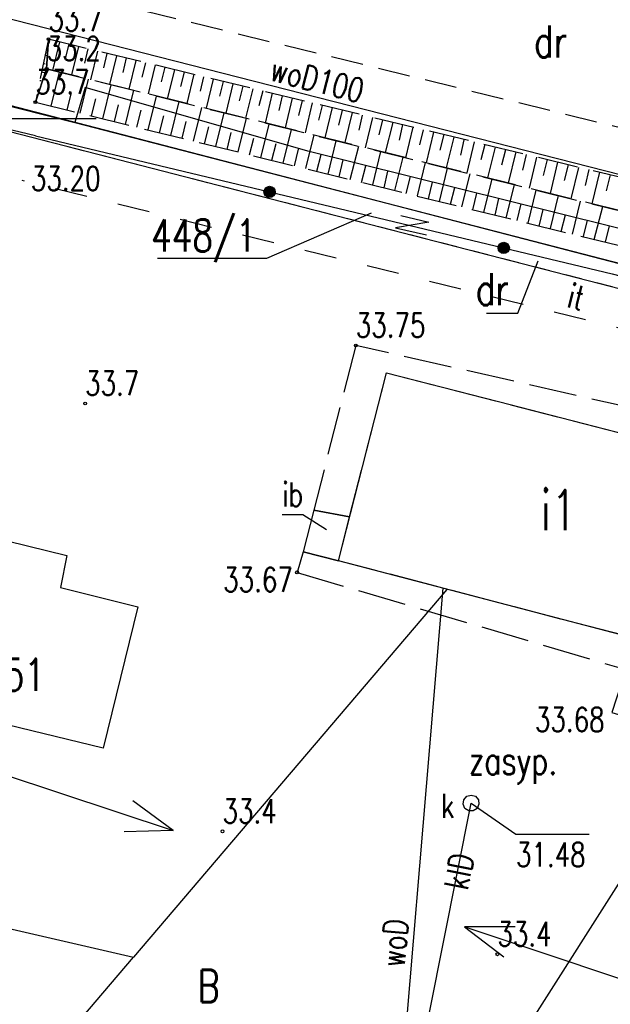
# Model space of a CAD drawing. Extents: x 6550385 to 6550663, y 5985693 to 5985865.
# Tile 10 of 19: x 6550550 to 6550569, y 5985722 to 5985753. Entities that reach past the tile are written whole.
import ezdxf
from ezdxf.enums import TextEntityAlignment as Align

# ---------------------------------------------------------------- set-up
doc = ezdxf.new("R2010")
doc.units = 0
doc.header["$MEASUREMENT"] = 0
for name, pattern in [('1', [2, 1, -1]), ('2', [1, 0.5, -0.5]), ('423', [2, 1.5, -0.5]), ('424', [1.5, 1, -0.5]), ('9', [1.75, 1.25, -0.5]), ('901', [0])]:
    doc.linetypes.add(name, pattern=pattern)
doc.layers.get('0').update_dxf_attribs({"linetype": 'CONTINUOUS'})
for name, color, linetype in [('000_INNE__NIEZYDENTYFIKOWA', 7, 'CONTINUOUS'), ('210-OZNACZENIE_KONTURU_UZY', 7, 'CONTINUOUS'), ('211-NUMER_DZIALKI_EWIDENCY', 7, 'CONTINUOUS'), ('218-KONTUR_UZYTKU_GRUNTOWE', 7, 'CONTINUOUS'), ('219-DZIALKA_EWIDENCYJNA', 7, 'CONTINUOUS'), ('312-BUDYNEK_EWIDENCYJNY', 7, 'CONTINUOUS'), ('312-OZNACZENIE_BUDYNKU_EWI', 7, 'CONTINUOUS'), ('582-NUMER_W_GESUT-SKPOD', 7, 'CONTINUOUS'), ('BRAMA', 7, 'CONTINUOUS'), ('CHODNIK', 7, 'CONTINUOUS'), ('INNA_BUDOWLA', 7, 'CONTINUOUS'), ('INNA_BUDOWLA-ATR17', 7, 'CONTINUOUS'), ('INNY_OBIEKT_ZAGOSPODAROWAN', 7, 'CONTINUOUS'), ('JEZDNIA', 7, 'CONTINUOUS'), ('OGRODZENIE_TRWALE', 7, 'CONTINUOUS'), ('OPISY', 7, 'CONTINUOUS'), ('PIKIETA_NATURALNA', 7, 'CONTINUOUS'), ('PIKIETA_NATURALNA-ATR2', 7, 'CONTINUOUS'), ('PIKIETA_SZTUCZNA', 7, 'CONTINUOUS'), ('PIKIETA_SZTUCZNA-ATR2', 7, 'CONTINUOUS'), ('PRZEWOD_ELEKTROENERGETYCZ0', 7, 'CONTINUOUS'), ('PRZEWOD_ELEKTROENERGETYCZN', 7, 'CONTINUOUS'), ('PRZEWOD_GAZOWY', 7, 'CONTINUOUS'), ('PRZEWOD_KANALIZACYJNY', 7, 'CONTINUOUS'), ('PRZEWOD_KANALIZACYJNY-ATR1', 7, 'CONTINUOUS'), ('PRZEWOD_WODOCIAGOWY', 7, 'CONTINUOUS'), ('PRZEWOD_WODOCIAGOWY-ATR1', 7, 'CONTINUOUS'), ('RZEDNA-ATR2', 7, 'CONTINUOUS'), ('RZEDNA-ATR3', 7, 'CONTINUOUS'), ('SKARPA_NIEUMOCNIONA', 7, 'CONTINUOUS'), ('WLAZ_DO_KOMORY_LUB_KANALU_', 7, 'CONTINUOUS')]:
    doc.layers.add(name, color=color, linetype=linetype)
doc.styles.add('STYL_ARIAL', font='simplex', dxfattribs={"width": 0.75, "oblique": 0.1})

# ---------------------------------------------------------------- blocks, each defined once
blk = doc.blocks.new('US22')
at = {"color": 7}
blk.add_polyline3d([(0, 0.25, 0), (0.1352, 0.2103, 0), (0.2274, 0.1039, 0), (0.2475, -0.0356, 0), (0.1889, -0.1637, 0), (0.0704, -0.2399, 0), (-0.0704, -0.2399, 0), (-0.1889, -0.1637, 0), (-0.2475, -0.0356, 0), (-0.2274, 0.1039, 0), (-0.1352, 0.2103, 0), (0, 0.25, 0)], dxfattribs=at)
blk = doc.blocks.new('PW01')
at = {"color": 7}
blk.add_polyline3d([(0.045, 0, 0), (0.0318, -0.0318, 0), (0, -0.045, 0), (-0.0318, -0.0318, 0), (-0.045, 0, 0), (-0.0318, 0.0318, 0), (0, 0.045, 0), (0.0318, 0.0318, 0), (0.045, 0, 0)], dxfattribs=at)

msp = doc.modelspace()

# ---------------------------------------------------------------- linework, layer by layer
at = {"layer": '000_INNE__NIEZYDENTYFIKOWA', "color": 7}
for points in [[(6550551.06, 5985752.46, 0), (6550551.03, 5985752.34, 0)], [(6550551.36, 5985752.39, 0), (6550551.14, 5985751.5, 0)], [(6550551.65, 5985752.32, 0), (6550551.54, 5985751.87, 0)], [(6550551.95, 5985752.25, 0), (6550551.73, 5985751.36, 0)], [(6550550.92, 5985751.98, 0), (6550550.99, 5985751.97, 0)], [(6550552.24, 5985752.17, 0), (6550552.14, 5985751.73, 0)], [(6550552.54, 5985752.1, 0), (6550552.33, 5985751.21, 0)], [(6550552.84, 5985752.03, 0), (6550552.73, 5985751.58, 0)], [(6550553.14, 5985751.96, 0), (6550552.92, 5985751.06, 0)], [(6550550.86, 5985751.72, 0), (6550550.92, 5985751.71, 0)], [(6550553.44, 5985751.89, 0), (6550553.33, 5985751.44, 0)], [(6550553.74, 5985751.81, 0), (6550553.52, 5985750.92, 0)], [(6550554.04, 5985751.74, 0), (6550553.93, 5985751.29, 0)], [(6550554.34, 5985751.67, 0), (6550554.12, 5985750.77, 0)], [(6550554.64, 5985751.6, 0), (6550554.53, 5985751.14, 0)], [(6550550.81, 5985751.46, 0), (6550550.92, 5985751.43, 0)], [(6550551.1, 5985750.39, 0), (6550551.36, 5985751.45, 0)], [(6550554.94, 5985751.52, 0), (6550554.72, 5985750.62, 0)], [(6550555.24, 5985751.45, 0), (6550555.13, 5985751, 0)], [(6550555.55, 5985751.38, 0), (6550555.33, 5985750.47, 0)], [(6550555.85, 5985751.3, 0), (6550555.74, 5985750.85, 0)], [(6550550.75, 5985751.19, 0), (6550550.79, 5985751.19, 0)], [(6550552, 5985750.17, 0), (6550552.26, 5985751.23, 0)], [(6550552.71, 5985749.99, 0), (6550552.97, 5985751.05, 0)], [(6550556.15, 5985751.23, 0), (6550555.93, 5985750.32, 0)], [(6550556.46, 5985751.16, 0), (6550556.35, 5985750.7, 0)], [(6550556.76, 5985751.08, 0), (6550556.54, 5985750.17, 0)], [(6550557.07, 5985751.01, 0), (6550556.96, 5985750.55, 0)], [(6550550.64, 5985750.67, 0), (6550550.65, 5985750.67, 0)], [(6550550.7, 5985750.93, 0), (6550550.75, 5985750.92, 0)], [(6550551.6, 5985750.27, 0), (6550551.73, 5985750.8, 0)], [(6550553.42, 5985749.82, 0), (6550553.68, 5985750.88, 0)], [(6550554.12, 5985749.65, 0), (6550554.38, 5985750.7, 0)], [(6550557.38, 5985750.93, 0), (6550557.16, 5985750.01, 0)], [(6550557.69, 5985750.86, 0), (6550557.57, 5985750.4, 0)], [(6550557.99, 5985750.79, 0), (6550557.77, 5985749.86, 0)], [(6550558.3, 5985750.71, 0), (6550558.19, 5985750.25, 0)], [(6550552.36, 5985750.08, 0), (6550552.49, 5985750.61, 0)], [(6550553.07, 5985749.91, 0), (6550553.2, 5985750.43, 0)], [(6550554.83, 5985749.47, 0), (6550555.09, 5985750.53, 0)], [(6550558.61, 5985750.64, 0), (6550558.39, 5985749.71, 0)], [(6550558.92, 5985750.56, 0), (6550558.81, 5985750.1, 0)], [(6550559.23, 5985750.49, 0), (6550559.01, 5985749.56, 0)], [(6550559.54, 5985750.41, 0), (6550559.43, 5985749.95, 0)], [(6550553.77, 5985749.73, 0), (6550553.9, 5985750.26, 0)], [(6550554.48, 5985749.56, 0), (6550554.61, 5985750.09, 0)], [(6550555.53, 5985749.3, 0), (6550555.79, 5985750.35, 0)], [(6550556.23, 5985749.13, 0), (6550556.49, 5985750.18, 0)], [(6550559.85, 5985750.34, 0), (6550559.63, 5985749.4, 0)], [(6550560.17, 5985750.26, 0), (6550560.05, 5985749.79, 0)], [(6550560.48, 5985750.19, 0), (6550560.25, 5985749.25, 0)], [(6550560.79, 5985750.11, 0), (6550560.68, 5985749.64, 0)], [(6550555.18, 5985749.39, 0), (6550555.31, 5985749.91, 0)], [(6550556.93, 5985748.96, 0), (6550557.19, 5985750.01, 0)], [(6550557.63, 5985748.78, 0), (6550557.89, 5985749.83, 0)], [(6550561.11, 5985750.03, 0), (6550560.88, 5985749.09, 0)], [(6550561.42, 5985749.96, 0), (6550561.31, 5985749.49, 0)], [(6550561.74, 5985749.88, 0), (6550561.51, 5985748.94, 0)], [(6550562.05, 5985749.81, 0), (6550561.94, 5985749.33, 0)], [(6550555.88, 5985749.21, 0), (6550556.01, 5985749.74, 0)], [(6550556.58, 5985749.04, 0), (6550556.71, 5985749.57, 0)], [(6550558.33, 5985748.61, 0), (6550558.59, 5985749.66, 0)], [(6550559.03, 5985748.44, 0), (6550559.29, 5985749.49, 0)], [(6550562.37, 5985749.73, 0), (6550562.14, 5985748.78, 0)], [(6550562.69, 5985749.65, 0), (6550562.57, 5985749.18, 0)], [(6550563.01, 5985749.58, 0), (6550562.78, 5985748.62, 0)], [(6550563.33, 5985749.5, 0), (6550563.21, 5985749.02, 0)], [(6550557.28, 5985748.87, 0), (6550557.41, 5985749.39, 0)], [(6550557.98, 5985748.7, 0), (6550558.11, 5985749.22, 0)], [(6550559.73, 5985748.27, 0), (6550559.98, 5985749.31, 0)], [(6550560.42, 5985748.1, 0), (6550560.68, 5985749.14, 0)], [(6550563.64, 5985749.42, 0), (6550563.41, 5985748.46, 0)], [(6550563.96, 5985749.34, 0), (6550563.85, 5985748.86, 0)], [(6550564.28, 5985749.27, 0), (6550564.05, 5985748.31, 0)], [(6550564.61, 5985749.19, 0), (6550564.49, 5985748.71, 0)], [(6550558.68, 5985748.53, 0), (6550558.81, 5985749.05, 0)], [(6550559.38, 5985748.36, 0), (6550559.51, 5985748.88, 0)], [(6550561.12, 5985747.93, 0), (6550561.37, 5985748.97, 0)], [(6550564.93, 5985749.11, 0), (6550564.69, 5985748.15, 0)], [(6550565.25, 5985749.03, 0), (6550565.13, 5985748.55, 0)], [(6550565.57, 5985748.96, 0), (6550565.34, 5985747.99, 0)], [(6550565.9, 5985748.88, 0), (6550565.78, 5985748.39, 0)], [(6550560.07, 5985748.18, 0), (6550560.2, 5985748.71, 0)], [(6550560.77, 5985748.01, 0), (6550560.9, 5985748.53, 0)], [(6550561.81, 5985747.76, 0), (6550562.07, 5985748.8, 0)], [(6550562.51, 5985747.59, 0), (6550562.76, 5985748.63, 0)], [(6550566.22, 5985748.8, 0), (6550565.99, 5985747.83, 0)], [(6550566.55, 5985748.72, 0), (6550566.43, 5985748.23, 0)], [(6550566.87, 5985748.64, 0), (6550566.64, 5985747.67, 0)], [(6550567.2, 5985748.56, 0), (6550567.08, 5985748.07, 0)], [(6550561.47, 5985747.84, 0), (6550561.59, 5985748.36, 0)], [(6550563.2, 5985747.42, 0), (6550563.45, 5985748.45, 0)], [(6550563.89, 5985747.25, 0), (6550564.15, 5985748.28, 0)], [(6550567.53, 5985748.48, 0), (6550567.29, 5985747.5, 0)], [(6550567.85, 5985748.41, 0), (6550567.73, 5985747.91, 0)], [(6550568.18, 5985748.33, 0), (6550567.94, 5985747.34, 0)], [(6550568.51, 5985748.25, 0), (6550568.39, 5985747.75, 0)], [(6550562.16, 5985747.67, 0), (6550562.29, 5985748.19, 0)], [(6550562.85, 5985747.5, 0), (6550562.98, 5985748.02, 0)], [(6550564.58, 5985747.08, 0), (6550564.84, 5985748.11, 0)], [(6550565.27, 5985746.91, 0), (6550565.53, 5985747.94, 0)], [(6550563.54, 5985747.33, 0), (6550563.67, 5985747.85, 0)], [(6550564.24, 5985747.16, 0), (6550564.36, 5985747.68, 0)], [(6550565.96, 5985746.74, 0), (6550566.21, 5985747.77, 0)], [(6550564.93, 5985746.99, 0), (6550565.05, 5985747.51, 0)], [(6550565.62, 5985746.82, 0), (6550565.74, 5985747.34, 0)], [(6550566.65, 5985746.57, 0), (6550566.9, 5985747.6, 0)], [(6550567.34, 5985746.4, 0), (6550567.59, 5985747.43, 0)], [(6550566.3, 5985746.65, 0), (6550566.43, 5985747.17, 0)], [(6550566.99, 5985746.48, 0), (6550567.12, 5985747, 0)], [(6550568.02, 5985746.23, 0), (6550568.28, 5985747.26, 0)], [(6550567.68, 5985746.32, 0), (6550567.81, 5985746.83, 0)], [(6550568.37, 5985746.15, 0), (6550568.49, 5985746.66, 0)]]:
    msp.add_polyline3d(points, dxfattribs=at)
at = {"layer": '210-OZNACZENIE_KONTURU_UZY', "color": 3}
msp.add_polyline3d([(6550564.665, 5985743.937, 0), (6550565.635, 5985743.937, 0), (6550566.273, 5985745.572, 0)], dxfattribs=at)
at = {"layer": '211-NUMER_DZIALKI_EWIDENCY', "color": 7}
for points in [[(6550554.409, 5985745.646, 0), (6550557.818, 5985745.646, 0), (6550561.081, 5985747.059, 0)], [(6550561.992, 5985746.98, 0), (6550562.869, 5985746.776, 0), (6550561.825, 5985746.599, 0), (6550562.791, 5985746.382, 0)]]:
    msp.add_polyline3d(points, dxfattribs=at)
at = {"layer": '218-KONTUR_UZYTKU_GRUNTOWE', "color": 3, "linetype": '2'}
msp.add_polyline3d([(6550583.1, 5985741.01, 0), (6550546.42, 5985750.46, 0)], dxfattribs=at)
at = {"layer": '219-DZIALKA_EWIDENCYJNA', "color": 7}
for points in [[(6550583.47, 5985741.66, 0), (6550546.61, 5985751.24, 0)], [(6550583.1, 5985741.01, 0), (6550546.42, 5985750.46, 0)]]:
    msp.add_polyline3d(points, dxfattribs=at)
at = {"layer": '312-BUDYNEK_EWIDENCYJNY', "color": 7}
for points in [[(6550560.05, 5985736.22, 0), (6550561.55, 5985742.08, 0)], [(6550561.55, 5985742.08, 0), (6550565.04, 5985741.18, 0)], [(6550565.04, 5985741.18, 0), (6550576.19, 5985738.31, 0)], [(6550546.09, 5985737.74, 0), (6550551.59, 5985736.38, 0)], [(6550551.59, 5985736.38, 0), (6550551.39, 5985735.39, 0)], [(6550574.72, 5985732.38, 0), (6550560.05, 5985736.22, 0)], [(6550551.39, 5985735.39, 0), (6550553.8, 5985734.79, 0)], [(6550553.8, 5985734.79, 0), (6550552.72, 5985730.38, 0)], [(6550552.72, 5985730.38, 0), (6550544.89, 5985732.28, 0)]]:
    msp.add_polyline3d(points, dxfattribs=at)
at = {"layer": 'BRAMA', "color": 7}
msp.add_polyline3d([(6550550.61, 5985749.46, 0), (6550546.39, 5985750.47, 0)], dxfattribs=at)
at = {"layer": 'CHODNIK', "color": 7, "linetype": '423'}
for points in [[(6550559.28, 5985737.8, 0), (6550560.39, 5985737.59, 0), (6550561.55, 5985742.08, 0), (6550574.98, 5985738.62, 0), (6550575.26, 5985739.6, 0), (6550560.59, 5985742.93, 0), (6550559.28, 5985737.8, 0)], [(6550569, 5985732.83, 0), (6550568.57, 5985731.49, 0), (6550573.15, 5985730.09, 0), (6550574.72, 5985732.38, 0), (6550560.05, 5985736.22, 0), (6550558.95, 5985736.5, 0), (6550558.76, 5985735.86, 0), (6550569, 5985732.83, 0)]]:
    msp.add_polyline3d(points, dxfattribs=at)
at = {"layer": 'INNA_BUDOWLA', "color": 7}
msp.add_polyline3d([(6550560.05, 5985736.22, 0), (6550560.39, 5985737.59, 0), (6550559.28, 5985737.8, 0), (6550558.95, 5985736.5, 0), (6550560.05, 5985736.22, 0)], dxfattribs=at)
at = {"layer": 'INNA_BUDOWLA-ATR17', "color": 7}
msp.add_polyline3d([(6550559.68, 5985737.18, 0), (6550558.94, 5985737.65, 0), (6550558.301, 5985737.65, 0)], dxfattribs=at)
at = {"layer": 'INNY_OBIEKT_ZAGOSPODAROWAN', "color": 7, "linetype": '1'}
msp.add_polyline3d([(6550581.33, 5985740.36, 0), (6550550.2, 5985748.07, 0)], dxfattribs=at)
at = {"layer": 'JEZDNIA', "color": 7, "linetype": '424'}
msp.add_polyline3d([(6550554.01, 5985753.36, 0), (6550580.32, 5985746.9, 0)], dxfattribs=at)
at = {"layer": 'OGRODZENIE_TRWALE', "color": 7, "linetype": '901'}
msp.add_polyline3d([(6550550.61, 5985749.46, 0), (6550568.58, 5985745.16, 0), (6550583.01, 5985741.41, 0), (6550582.39, 5985738.76, 0), (6550581.93, 5985738.56, 0)], dxfattribs=at)
at = {"layer": 'OGRODZENIE_TRWALE', "color": 7}
for centre, radius in [((6550557.904, 5985747.715), 0.175), ((6550557.904, 5985747.715), 0.158), ((6550557.904, 5985747.715), 0.14), ((6550557.904, 5985747.715), 0.122), ((6550557.904, 5985747.715), 0.105), ((6550557.904, 5985747.715), 0.0875), ((6550557.904, 5985747.715), 0.07), ((6550557.904, 5985747.715), 0.0525), ((6550557.904, 5985747.715), 0.035), ((6550565.198, 5985745.969), 0.175), ((6550565.198, 5985745.969), 0.158), ((6550565.198, 5985745.969), 0.14), ((6550565.198, 5985745.969), 0.122), ((6550565.198, 5985745.969), 0.105), ((6550565.198, 5985745.969), 0.0875), ((6550565.198, 5985745.969), 0.07), ((6550565.198, 5985745.969), 0.0525), ((6550565.198, 5985745.969), 0.035)]:
    msp.add_circle(centre, radius, dxfattribs=at)
at = {"layer": 'OPISY', "color": 7}
msp.add_polyline3d([(6550547.5, 5985750, 0), (6550552.5, 5985750, 0)], dxfattribs=at)
at = {"layer": 'PRZEWOD_ELEKTROENERGETYCZ0', "color": 1}
for points in [[(6550564.016, 5985724.805, 0), (6550578.232, 5985720.059, 0), (6550578.856, 5985735.04, 0), (6550579.293, 5985733.552, 0)], [(6550540.725, 5985732.515, 0), (6550554.905, 5985727.813, 0), (6550553.648, 5985728.736, 0)], [(6550553.38, 5985727.786, 0), (6550554.891, 5985727.826, 0)], [(6550565.556, 5985724.816, 0), (6550563.974, 5985724.816, 0), (6550565.197, 5985723.877, 0)]]:
    msp.add_polyline3d(points, dxfattribs=at)
at = {"layer": 'PRZEWOD_ELEKTROENERGETYCZN', "color": 1}
msp.add_polyline3d([(6550562.08, 5985715.61, 0), (6550573.02, 5985732.82, 0)], dxfattribs=at)
at = {"layer": 'PRZEWOD_GAZOWY', "color": 40}
for points in [[(6550494, 5985757.89, 0), (6550495.06, 5985761.34, 0), (6550496.47, 5985763.66, 0), (6550499.54, 5985763.89, 0), (6550545.55, 5985751.47, 0), (6550551.84, 5985749.88, 0)], [(6550619.8, 5985733.64, 0), (6550614.33, 5985735.19, 0), (6550577.91, 5985744.31, 0), (6550559.1, 5985748.98, 0), (6550552.16, 5985750.97, 0), (6550551.84, 5985749.88, 0)], [(6550551.84, 5985749.88, 0), (6550587.1, 5985740.76, 0), (6550618.26, 5985733.08, 0), (6550621.19, 5985742.2, 0), (6550656.16, 5985734.14, 0), (6550659.648, 5985733.623, 0)]]:
    msp.add_polyline3d(points, dxfattribs=at)
at = {"layer": 'PRZEWOD_KANALIZACYJNY', "color": 34}
msp.add_polyline3d([(6550561.61, 5985715.73, 0), (6550564.18, 5985728.67, 0)], dxfattribs=at)
at = {"layer": 'PRZEWOD_WODOCIAGOWY', "color": 5}
for points in [[(6550621.85, 5985735.12, 0), (6550603.76, 5985739.27, 0), (6550594.63, 5985741.65, 0), (6550593.19, 5985742.02, 0), (6550545.51, 5985754.21, 0), (6550537.08, 5985756.53, 0), (6550502.49, 5985765.4, 0), (6550491.71, 5985768.23, 0), (6550490.95, 5985768.36, 0)], [(6550563.43, 5985735.33, 0), (6550553.67, 5985723.87, 0)], [(6550561.66, 5985715.72, 0), (6550563.31, 5985735.37, 0)], [(6550533.63, 5985728.96, 0), (6550539.21, 5985727.2, 0), (6550553.67, 5985723.87, 0)], [(6550539.827, 5985703.586, 0), (6550540.03, 5985704.76, 0), (6550546.44, 5985715.39, 0), (6550553.67, 5985723.87, 0)]]:
    msp.add_polyline3d(points, dxfattribs=at)
at = {"layer": 'RZEDNA-ATR2', "color": 7}
msp.add_polyline3d([(6550564.18, 5985728.67, 0), (6550565.58, 5985727.7, 0), (6550567.857, 5985727.7, 0)], dxfattribs=at)
at = {"layer": 'SKARPA_NIEUMOCNIONA', "color": 7, "linetype": '9'}
for points in [[(6550550.61, 5985750.51, 0), (6550550.96, 5985751.55, 0), (6550551.02, 5985752.47, 0), (6550550.61, 5985750.51, 0)], [(6550550.61, 5985750.51, 0), (6550550.96, 5985751.55, 0), (6550551.02, 5985752.47, 0), (6550550.61, 5985750.51, 0)], [(6550551.02, 5985752.47, 0), (6550550.96, 5985751.55, 0), (6550568.96, 5985747.09, 0), (6550583.01, 5985743.65, 0), (6550583.34, 5985744.61, 0), (6550569.2, 5985748.08, 0), (6550551.02, 5985752.47, 0)], [(6550551.02, 5985752.47, 0), (6550550.96, 5985751.55, 0), (6550568.96, 5985747.09, 0), (6550583.01, 5985743.65, 0), (6550583.34, 5985744.61, 0), (6550569.2, 5985748.08, 0), (6550551.02, 5985752.47, 0)], [(6550583.01, 5985743.65, 0), (6550568.96, 5985747.09, 0), (6550550.96, 5985751.55, 0), (6550550.61, 5985750.51, 0), (6550568.76, 5985746.05, 0), (6550582.99, 5985742.71, 0), (6550583.01, 5985743.65, 0)], [(6550583.01, 5985743.65, 0), (6550568.96, 5985747.09, 0), (6550550.96, 5985751.55, 0), (6550550.61, 5985750.51, 0), (6550568.76, 5985746.05, 0), (6550582.99, 5985742.71, 0), (6550583.01, 5985743.65, 0)]]:
    msp.add_polyline3d(points, dxfattribs=at)

# ---------------------------------------------------------------- block references
at = {"layer": 'PIKIETA_NATURALNA', "color": 7}
for p in [(6550551.02, 5985752.47), (6550550.96, 5985751.55), (6550550.61, 5985750.51), (6550552.16, 5985741.12), (6550556.44, 5985727.79), (6550565, 5985723.96)]:
    msp.add_blockref('PW01', p, dxfattribs=at)
at = {"layer": 'PIKIETA_SZTUCZNA', "color": 7}
for p in [(6550560.59, 5985742.93), (6550558.76, 5985735.86)]:
    msp.add_blockref('PW01', p, dxfattribs=at)
at = {"layer": 'WLAZ_DO_KOMORY_LUB_KANALU_', "color": 7}
msp.add_blockref('US22', (6550564.18, 5985728.67), dxfattribs=at)

# ---------------------------------------------------------------- texts
at = {"layer": '210-OZNACZENIE_KONTURU_UZY', "color": 3, "style": 'STYL_ARIAL', "width": 0.75}
for s, p in [('dr', (6550566.143, 5985751.903)), ('dr', (6550564.33, 5985744.184)), ('B', (6550555.67, 5985722.471))]:
    msp.add_text(s, height=1, dxfattribs=at).set_placement(p)
at = {"layer": '211-NUMER_DZIALKI_EWIDENCY', "color": 7, "style": 'STYL_ARIAL', "width": 0.75}
msp.add_text('448/1', height=1, dxfattribs=at).set_placement((6550554.216, 5985745.859))
at = {"layer": '312-OZNACZENIE_BUDYNKU_EWI', "color": 7, "style": 'STYL_ARIAL', "width": 0.75}
msp.add_text('i1', height=1.25, dxfattribs=at).set_placement((6550566.91, 5985737.176), align=Align.CENTER)
msp.add_text('551', height=1, dxfattribs=at).set_placement((6550548.98, 5985732.17))
at = {"layer": '582-NUMER_W_GESUT-SKPOD', "color": 34, "style": 'STYL_ARIAL', "width": 0.75}
msp.add_text('zasyp.', height=0.875, dxfattribs=at).set_placement((6550564.11, 5985729.56))
at = {"layer": 'INNA_BUDOWLA-ATR17', "color": 7, "style": 'STYL_ARIAL', "width": 0.75}
msp.add_text('ib', height=0.75, dxfattribs=at).set_placement((6550558.301, 5985737.914))
at = {"layer": 'INNY_OBIEKT_ZAGOSPODAROWAN', "color": 7, "style": 'STYL_ARIAL', "width": 0.75}
msp.add_text('it', height=0.75, rotation=346.089, dxfattribs=at).set_placement((6550567.132, 5985744.138))
at = {"layer": 'PIKIETA_NATURALNA-ATR2', "color": 7, "style": 'STYL_ARIAL', "width": 0.75}
for s, p in [('33.7', (6550551.02, 5985752.726)), ('33.2', (6550550.96, 5985751.806)), ('33.7', (6550550.61, 5985750.766)), ('33.7', (6550552.16, 5985741.376)), ('33.4', (6550556.44, 5985728.046)), ('33.4', (6550565, 5985724.216))]:
    msp.add_text(s, height=0.75, dxfattribs=at).set_placement(p)
at = {"layer": 'PIKIETA_SZTUCZNA-ATR2', "color": 7, "style": 'STYL_ARIAL', "width": 0.75}
for s, p in [('33.20', (6550550.47, 5985747.756)), ('33.75', (6550560.59, 5985743.186)), ('33.67', (6550556.46, 5985735.256)), ('33.68', (6550566.17, 5985730.896))]:
    msp.add_text(s, height=0.75, dxfattribs=at).set_placement(p)
at = {"layer": 'PRZEWOD_KANALIZACYJNY-ATR1', "color": 34, "style": 'STYL_ARIAL', "width": 0.75}
msp.add_text('klD', height=0.75, rotation=78.778, dxfattribs=at).set_placement((6550564.069, 5985725.927))
at = {"layer": 'PRZEWOD_WODOCIAGOWY-ATR1', "color": 5, "style": 'STYL_ARIAL', "width": 0.75}
for s, rotation, p in [('woD100', 345.658, (6550557.876, 5985751.208)), ('woD', 85.174, (6550562.103, 5985723.538))]:
    msp.add_text(s, height=0.75, rotation=rotation, dxfattribs=at).set_placement(p)
at = {"layer": 'RZEDNA-ATR3', "color": 7, "style": 'STYL_ARIAL', "width": 0.75}
msp.add_text('31.48', height=0.75, dxfattribs=at).set_placement((6550565.58, 5985726.689))
at = {"layer": 'WLAZ_DO_KOMORY_LUB_KANALU_', "color": 7, "style": 'STYL_ARIAL', "width": 0.75}
msp.add_text('k', height=0.75, dxfattribs=at).set_placement((6550563.25, 5985728.213))

doc.saveas('drawing.dxf')
